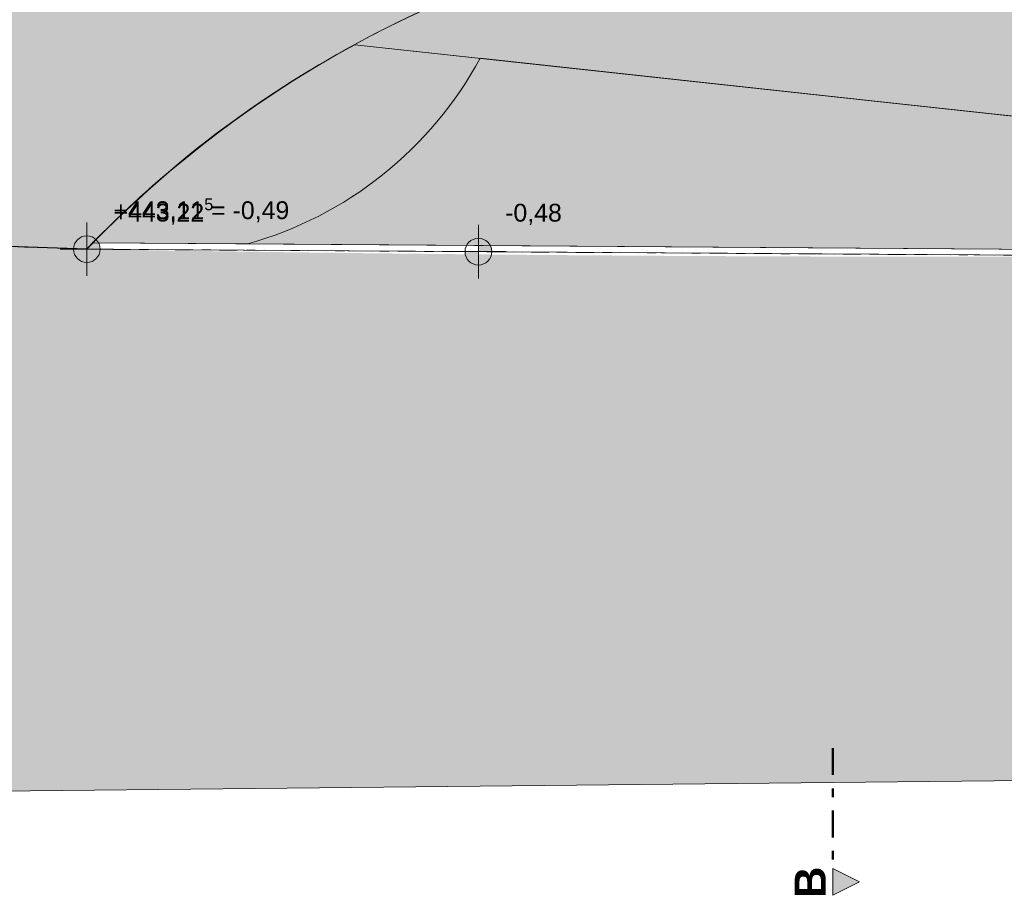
# Model space of a CAD drawing. Header units: metres. Extents: x -167 to 262, y -186 to 508.
# Tile 66 of 256: x 12 to 23, y 3 to 13. Entities that reach past the tile are written whole.
import ezdxf

# ---------------------------------------------------------------- set-up
doc = ezdxf.new("R2010")
doc.units = ezdxf.units.M
doc.header["$MEASUREMENT"] = 0
doc.linetypes.add('Raster', pattern=[0.4, 0.2, -0.1, 0, -0.1])
doc.linetypes.add('Schnittlinie', pattern=[0.6, 0.3, -0.15, 0, -0.15])
for name, color, linetype in [('60 Auffüllung', 7, 'Continuous'), ('60 Grenzen', 7, 'Continuous'), ('60 Randstein', 7, 'Continuous'), ('60 Straße Hänle', 7, 'Continuous'), ('70 Kanal', 7, 'Continuous'), ('94 Genehmigungsplanung Bemaßung', 7, 'Continuous'), ('98 Schnitt Marker', 7, 'Continuous')]:
    doc.layers.add(name, color=color, linetype=linetype)
doc.styles.add('ERSTELLTER_STIL_1', font='arial.ttf')
doc.styles.add('ERSTELLTER_STIL_2', font='arial.ttf')

# ---------------------------------------------------------------- blocks, each defined once
blk = doc.blocks.new('Standard-Rastermarker_142')
at = {"layer": '60 Grenzen', "color": 7, "linetype": 'Raster', "lineweight": 13}
for q in [(0, 0), (11.394, 0)]:
    blk.add_line((1, 0), q, dxfattribs=at)
blk = doc.blocks.new('Standard-Rastermarker_148')
at = {"layer": '60 Grenzen', "color": 7, "linetype": 'Raster', "lineweight": 13}
for p, q in [((1, 0), (0, 0)), ((1, 0), (10.005, 0)), ((10.005, 0), (11.005, 0))]:
    blk.add_line(p, q, dxfattribs=at)

msp = doc.modelspace()

# ---------------------------------------------------------------- hatches: boundary and pattern name
at = {"linetype": 'Continuous', "lineweight": 18}
msp.add_hatch(color=255, dxfattribs=at).paths.add_polyline_path([(1.566, 4.049), (1.9, 10.618), (12.926, 10.242, 0.005342), (25.31, 10.162), (55.573, 10.262), (69.016, 10.286), (94.155, 10.366), (156.733, 10.348), (157.551, 4.46), (25.529, 4.3)])
at = {"layer": '60 Auffüllung', "linetype": 'Continuous', "lineweight": 0, "true_color": 0x2f2f2f}
h = msp.add_hatch(color=250, dxfattribs=at)
h.paths.add_polyline_path([(2.341, 13.498), (1.9, 10.618), (12.926, 10.242, -0.077405), (15.935, 12.537), (25.215, 11.53), (38.135, 11.492), (46.251, 11.468), (57.084, 11.582), (67.862, 11.657), (76.412, 11.688), (82.951, 11.707), (93.914, 11.551), (102.398, 11.43), (107.444, 11.358), (113.377, 14.803), (130.121, 14.506), (129.896, 18.904), (111.889, 18.834), (104.166, 14.308), (101.214, 14.273), (93.915, 14.184), (82.938, 14.051), (75.672, 13.991), (66.416, 13.899), (59.465, 13.899), (58.027, 13.901), (45.983, 13.918), (38.146, 13.722), (25.189, 13.399), (19.98, 13.915), (17.34, 13.725), (17.341, 16.277, 0.026085), (13.858, 15.162, -0.059875)])
h.paths.add_polyline_path([(2.345, 12.795, -0.414214), (2.945, 13.395, -0.414214), (3.545, 12.795, -0.434997), (2.902, 12.197, -0.393731)], flags=0)
h.paths.add_polyline_path([(3.916, 12.164, -0.414214), (4.516, 12.764, -0.414214), (5.116, 12.164, -0.414214), (4.516, 11.564, -0.414214)], flags=0)
at = {"layer": '60 Auffüllung', "linetype": 'Continuous', "lineweight": 18, "true_color": 0xefefef}
h = msp.add_hatch(dxfattribs=at)
h.set_pattern_fill('Erde_1_0001', style=0, pattern_type=2)
h.set_pattern_definition([(0, (27236.1321, 33357.27905), (0, 0.779422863), [0.04875, -0.40125]), (0, (27236.3571, 33357.66876), (0, 0.779422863), [0.04875, -0.40125]), (60, (27236.1321, 33357.27905), (-0.675, 0.389711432), [0.04875, -0.40125]), (60, (27236.5821, 33357.27905), (-0.675, 0.389711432), [0.04875, -0.40125]), (120, (27236.18084, 33357.27905), (0.675, 0.389711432), [0.04875, -0.40125]), (120, (27236.63084, 33357.27905), (0.675, 0.389711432), [0.04875, -0.40125]), (0, (27236.1321, 33357.35405), (0, 0.15), [0, -0.15, 0, -0.225]), (45, (27236.2071, 33357.35405), (-0.1060660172, 0.1060660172), [0, -0.1125, 0, -0.1875])])
h.paths.add_polyline_path([(12.994, 10.312), (14.729, 10.3), (25.31, 10.226), (39.151, 10.29), (46.235, 10.334), (57.56, 10.355), (68.142, 10.385), (76.149, 10.43), (85.978, 10.453), (86.988, 10.456), (90.255, 10.461), (103.531, 10.485), (110.29, 10.497), (113.26, 14.735), (107.444, 11.358), (100.447, 11.458), (93.914, 11.551), (82.951, 11.707), (76.412, 11.688), (65.427, 11.648), (59.599, 11.594), (46.251, 11.468), (37.979, 11.493), (25.215, 11.53), (15.935, 12.537, 0.077405)])
at = {"layer": '60 Auffüllung', "linetype": 'Continuous', "lineweight": 0, "true_color": 0x373737}
msp.add_hatch(color=250, dxfattribs=at).paths.add_polyline_path([(25.215, 11.53), (17.341, 12.385, -0.203194), (14.729, 10.3), (25.31, 10.226), (39.151, 10.29, -0.186662), (38.061, 11.493)])
at = {"layer": '94 Genehmigungsplanung Bemaßung', "linetype": 'Continuous', "lineweight": 13}
for points in [[(12.926, 10.242), (13.076, 10.242), (13.065, 10.299), (13.032, 10.348), (12.984, 10.381), (12.926, 10.392)], [(12.926, 10.242), (13.076, 10.242), (13.065, 10.299), (13.032, 10.348), (12.984, 10.381), (12.926, 10.392)], [(17.322, 10.214), (17.472, 10.214), (17.461, 10.271), (17.428, 10.32), (17.38, 10.352), (17.322, 10.364)], [(12.926, 10.242), (12.776, 10.242), (12.788, 10.185), (12.82, 10.136), (12.869, 10.103), (12.926, 10.092)], [(12.926, 10.242), (12.776, 10.242), (12.788, 10.185), (12.82, 10.136), (12.869, 10.103), (12.926, 10.092)], [(17.322, 10.214), (17.172, 10.214), (17.184, 10.156), (17.216, 10.107), (17.265, 10.075), (17.322, 10.064)]]:
    msp.add_hatch(color=7, dxfattribs=at).paths.add_polyline_path(points)
at = {"layer": '98 Schnitt Marker', "linetype": 'Continuous', "lineweight": 0, "true_color": 0x000000}
msp.add_hatch(color=18, dxfattribs=at).paths.add_polyline_path([(21.302, 2.991), (21.602, 3.141), (21.302, 3.291)])

# ---------------------------------------------------------------- linework, layer by layer
at = {"layer": '60 Auffüllung', "color": 8, "linetype": 'Continuous', "lineweight": 18, "flags": 128}
for points in [[(2.341, 13.498, 0.033836), (8.86, 14.094, 0.026308), (13.857, 15.164, -0.03493), (18.824, 16.643, -0.039795), (24.479, 17.293), (45.891, 17.607), (66.63, 17.652), (86.509, 17.758), (111.366, 17.867), (111.373, 14.967), (86.716, 14.91), (66.749, 14.82), (46.029, 14.74), (25.122, 14.337), (19.979, 13.918, 0.086004), (15.934, 12.54, 0.076037), (12.925, 10.245), (1.899, 10.621)], [(25.215, 11.53), (38.061, 11.493, 0.186662), (39.151, 10.29), (25.31, 10.226), (14.729, 10.3, 0.203194), (17.341, 12.385)]]:
    msp.add_lwpolyline(points, format="xyb", close=True, dxfattribs=at)
for points in [[(38.135, 11.492), (25.215, 11.53), (15.935, 12.537, 0.077405), (12.926, 10.242), (1.9, 10.618), (2.341, 13.498, 0.059875), (13.858, 15.162, -0.026085), (17.341, 16.277), (17.34, 13.725), (19.98, 13.915), (25.189, 13.399), (38.146, 13.722)], [(107.444, 11.358), (100.447, 11.458), (93.914, 11.551), (82.951, 11.707), (76.412, 11.688), (65.427, 11.648), (59.599, 11.594), (46.251, 11.468), (37.979, 11.493), (25.215, 11.53), (15.935, 12.537, 0.077405), (12.994, 10.312), (14.729, 10.3), (25.31, 10.226), (39.151, 10.29), (46.235, 10.334), (57.56, 10.355), (68.142, 10.385), (76.149, 10.43), (85.978, 10.453), (86.988, 10.456), (90.255, 10.461), (103.531, 10.485)]]:
    msp.add_lwpolyline(points, format="xyb", dxfattribs=at)
at = {"layer": '60 Randstein', "color": 8, "linetype": 'Continuous', "lineweight": 18, "flags": 128}
msp.add_lwpolyline([(12.927, 10.243), (25.31, 10.162), (25.31, 10.162), (39.152, 10.22), (46.237, 10.249), (57.547, 10.264), (68.142, 10.282), (76.149, 10.32), (85.979, 10.366), (107.478, 10.361), (107.478, 10.356), (119.133, 10.35), (119.133, 10.513), (86.988, 10.456), (85.845, 10.453), (76.149, 10.43), (68.142, 10.385), (57.56, 10.355), (46.235, 10.334), (39.151, 10.29), (25.31, 10.226), (12.994, 10.312)], close=True, dxfattribs=at)
at = {"layer": '60 Straße Hänle', "color": 8, "linetype": 'Continuous', "lineweight": 18, "flags": 128}
msp.add_lwpolyline([(1.9, 10.618), (12.926, 10.242), (25.31, 10.162), (39.152, 10.22), (46.237, 10.249), (57.547, 10.264), (68.142, 10.282), (76.149, 10.32), (85.979, 10.366), (86.986, 10.371), (107.478, 10.356), (130.174, 10.345), (156.733, 10.348), (179.98, 10.554), (180.142, 4.629), (157.172, 4.457), (129.618, 4.381), (111.195, 4.455), (87.285, 4.389), (67.364, 4.333), (46.658, 4.275), (25.529, 4.3), (1.566, 4.049)], close=True, dxfattribs=at)
at = {"layer": '70 Kanal', "color": 1, "linetype": 'Continuous', "lineweight": 18, "true_color": 0xf50000}
for p, q in [((25.215, 11.53), (15.935, 12.537)), ((12.926, 10.242), (7.427, 10.43))]:
    msp.add_line(p, q, dxfattribs=at)
msp.add_arc((21.918, 1.585), 12.482, 99.5498, 136.0835, dxfattribs=at)
at = {"layer": '94 Genehmigungsplanung Bemaßung', "color": 7, "linetype": 'Continuous', "lineweight": 13}
for p, q in [((12.926, 9.942), (12.926, 10.542)), ((12.926, 9.942), (12.926, 10.542)), ((17.322, 9.914), (17.322, 10.514)), ((12.626, 10.242), (13.226, 10.242)), ((12.626, 10.242), (13.226, 10.242)), ((17.022, 10.214), (17.622, 10.214))]:
    msp.add_line(p, q, dxfattribs=at)
for centre in [(12.926, 10.242), (12.926, 10.242), (17.322, 10.214)]:
    msp.add_circle(centre, 0.15, dxfattribs=at)
at = {"layer": '98 Schnitt Marker', "color": 7, "linetype": 'Schnittlinie', "lineweight": 50}
msp.add_line((21.302, 4.641), (21.302, 3.291), dxfattribs=at)
at = {"layer": '98 Schnitt Marker', "color": 7, "linetype": 'Continuous', "lineweight": 13, "flags": 128}
msp.add_lwpolyline([(21.302, 2.991), (21.302, 3.291), (21.602, 3.141)], close=True, dxfattribs=at)

# ---------------------------------------------------------------- block references
at = {"layer": '60 Grenzen', "color": 7, "linetype": 'Continuous', "lineweight": 18}
for name, p, rotation in [('Standard-Rastermarker_148', (12.926, 10.242), 178.0466202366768), ('Standard-Rastermarker_142', (12.917, 10.242), 359.6276924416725)]:
    msp.add_blockref(name, p, dxfattribs=dict(at, rotation=rotation))

# ---------------------------------------------------------------- texts
at = {"layer": '94 Genehmigungsplanung Bemaßung', "color": 7, "lineweight": 13, "char_height": 0.2, "attachment_point": 7, "style": 'ERSTELLTER_STIL_1'}
for s, insert in [('\\A1;{\\pql;\\fArial|b0|i0|c0|p0;\\W1.000000;+443,22\\fArial|b0|i0|c0|p0;\\W1.000000;\\A1{\\H.66x;\\S5^  ;}}', (13.226, 10.494)), ('\\A1;{\\pql;\\fArial|b0|i0|c0|p0;\\W1.000000;+443,11 = -0,49}', (13.226, 10.542)), ('\\A1;{\\pql;\\fArial|b0|i0|c0|p0;\\W1.000000;-0,48}', (17.622, 10.514))]:
    msp.add_mtext(s, dxfattribs=dict(at, insert=insert))
at = {"layer": '98 Schnitt Marker', "color": 7, "lineweight": 13, "insert": (21.222, 3.313), "char_height": 0.35, "attachment_point": 9, "rotation": 90, "style": 'ERSTELLTER_STIL_2'}
msp.add_mtext('\\A1;{\\pqr;\\pt0;\\fArial|b1|i0|c0|p0;\\W1.000000;B}', dxfattribs=at)

doc.saveas('drawing.dxf')
